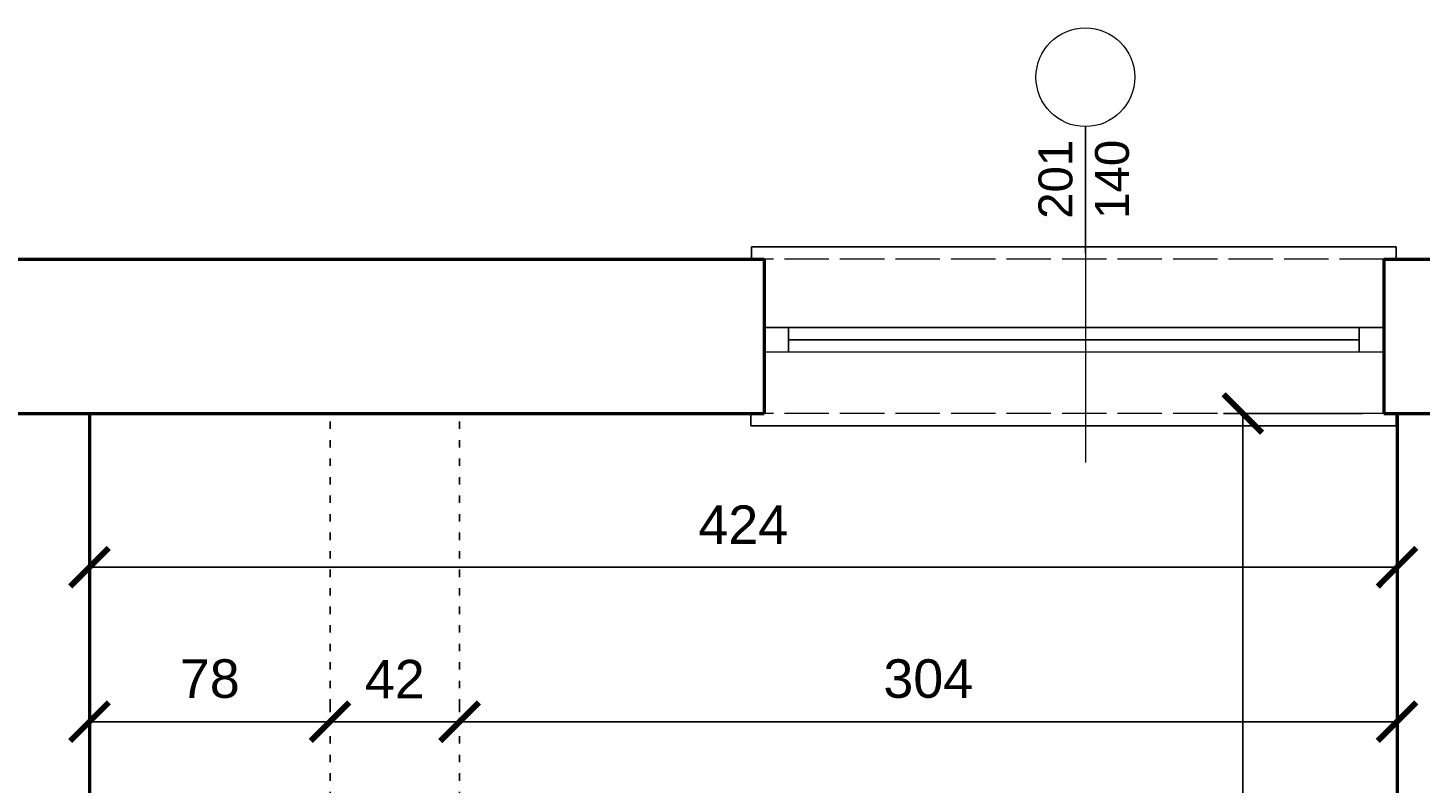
# Model space of a CAD drawing. Header units: metres. Extents: x 158874 to 185002, y -166493 to -154354.
# Tile 55 of 95: x 179215 to 179667, y -154941 to -154696. Entities that reach past the tile are written whole.
import ezdxf

# ---------------------------------------------------------------- set-up
doc = ezdxf.new("R2010")
doc.units = ezdxf.units.M
doc.linetypes.add('ACAD_ISO02W100', pattern=[15, 12, -3])
doc.linetypes.add('ACAD_ISO03W100', pattern=[30, 12, -18])
for name, color, linetype, lineweight in [('2 (średnia)', 1, 'Continuous', 25), ('3 (cienka przerywana)', 252, 'ACAD_ISO02W100', 13), ('3 (cienka)', 252, 'Continuous', 9), ('cienka25', 5, 'Continuous', 25), ('gruba50', 7, 'Continuous', 50), ('wymiarowanie9', 1, 'Continuous', 9)]:
    doc.layers.add(name, color=color, linetype=linetype, lineweight=lineweight)
doc.styles.add('Opisowy', font='arial.ttf')
doc.styles.get("Standard").update_dxf_attribs({"font": 'arial.ttf'})
doc.dimstyles.new('Kopia Opisowy', dxfattribs={"dimscale": 0, "dimtxt": 2.5, "dimasz": 2.5, "dimexe": 1.25, "dimexo": 0.625, "dimgap": 1.5, "dimtad": 1, "dimdec": 0, "dimtxsty": 'Opisowy', "dimblk": 'ARCHTICK', "dimcen": 2.5, "dimadec": 0, "dimazin": 0, "dimtfac": 1, "dimtdec": 0, "dimtmove": 0, "dimatfit": 3, "dimldrblk": 'NONE', "dimfxl": 1, "dimarcsym": 0})

# ---------------------------------------------------------------- blocks, each defined once
blk = doc.blocks.new('_ArchTick')
at = {"color": 0, "linetype": 'ByBlock', "const_width": 0.15}
blk.add_lwpolyline([(-0.5, -0.5), (0.5, 0.5)], dxfattribs=at)
blk = doc.blocks.new('*D393')
at = {"layer": 'Defpoints', "color": 0, "ltscale": 0.2, "transparency": 16777216}
for p in [(179235.32, -154871.04), (179659.32, -154871.04), (179659.32, -154871.04)]:
    blk.add_point(p, dxfattribs=at)
at = {"layer": 'wymiarowanie9', "color": 0, "lineweight": -2, "ltscale": 0.2, "transparency": 16777216}
for p, q in [((179235.32, -154867.91), (179235.32, -154864.79)), ((179659.32, -154867.91), (179659.32, -154864.79)), ((179235.32, -154871.04), (179659.32, -154871.04))]:
    blk.add_line(p, q, dxfattribs=at)
at = {"layer": 'wymiarowanie9', "color": 0, "lineweight": -2, "ltscale": 0.2, "transparency": 16777216, "xscale": 12.5, "yscale": 12.5, "zscale": 12.5, "rotation": 180}
blk.add_blockref('_ArchTick', (179235.32, -154871.04), dxfattribs=at)
at = {"layer": 'wymiarowanie9', "color": 0, "lineweight": -2, "ltscale": 0.2, "transparency": 16777216, "xscale": 12.5, "yscale": 12.5, "zscale": 12.5}
blk.add_blockref('_ArchTick', (179659.32, -154871.04), dxfattribs=at)
at = {"layer": 'wymiarowanie9', "color": 0, "ltscale": 0.2, "transparency": 16777216, "insert": (179447.32, -154857.26), "char_height": 12.5, "attachment_point": 5, "style": 'Opisowy'}
blk.add_mtext('424', dxfattribs=at)
blk = doc.blocks.new('_None')
blk = doc.blocks.new('*D378')
at = {"layer": 'Defpoints', "color": 0, "ltscale": 0.2, "transparency": 16777216}
for p in [(179355.32, -154921.11), (179355.32, -154921.11), (179659.32, -154921.11)]:
    blk.add_point(p, dxfattribs=at)
at = {"layer": 'wymiarowanie9', "color": 0, "lineweight": -2, "ltscale": 0.2, "transparency": 16777216}
for p, q in [((179355.32, -154917.98), (179355.32, -154914.86)), ((179659.32, -154917.98), (179659.32, -154914.86)), ((179659.32, -154921.11), (179355.32, -154921.11))]:
    blk.add_line(p, q, dxfattribs=at)
at = {"layer": 'wymiarowanie9', "color": 0, "lineweight": -2, "ltscale": 0.2, "transparency": 16777216, "xscale": 12.5, "yscale": 12.5, "zscale": 12.5, "rotation": 180}
blk.add_blockref('_ArchTick', (179355.32, -154921.11), dxfattribs=at)
at = {"layer": 'wymiarowanie9', "color": 0, "lineweight": -2, "ltscale": 0.2, "transparency": 16777216, "xscale": 12.5, "yscale": 12.5, "zscale": 12.5}
blk.add_blockref('_ArchTick', (179659.32, -154921.11), dxfattribs=at)
at = {"layer": 'wymiarowanie9', "color": 0, "ltscale": 0.2, "transparency": 16777216, "insert": (179507.32, -154907.22), "char_height": 12.5, "attachment_point": 5, "style": 'Opisowy'}
blk.add_mtext('304', dxfattribs=at)
blk = doc.blocks.new('*D379')
at = {"layer": 'Defpoints', "color": 0, "ltscale": 0.2, "transparency": 16777216}
for p in [(179313.32, -154921.11), (179313.32, -154921.11), (179355.32, -154921.11)]:
    blk.add_point(p, dxfattribs=at)
at = {"layer": 'wymiarowanie9', "color": 0, "lineweight": -2, "ltscale": 0.2, "transparency": 16777216}
for p, q in [((179313.32, -154917.98), (179313.32, -154914.86)), ((179355.32, -154917.98), (179355.32, -154914.86)), ((179355.32, -154921.11), (179313.32, -154921.11))]:
    blk.add_line(p, q, dxfattribs=at)
at = {"layer": 'wymiarowanie9', "color": 0, "lineweight": -2, "ltscale": 0.2, "transparency": 16777216, "xscale": 12.5, "yscale": 12.5, "zscale": 12.5, "rotation": 180}
blk.add_blockref('_ArchTick', (179313.32, -154921.11), dxfattribs=at)
at = {"layer": 'wymiarowanie9', "color": 0, "lineweight": -2, "ltscale": 0.2, "transparency": 16777216, "xscale": 12.5, "yscale": 12.5, "zscale": 12.5}
blk.add_blockref('_ArchTick', (179355.32, -154921.11), dxfattribs=at)
at = {"layer": 'wymiarowanie9', "color": 0, "ltscale": 0.2, "transparency": 16777216, "insert": (179334.32, -154907.33), "char_height": 12.5, "attachment_point": 5, "style": 'Opisowy'}
blk.add_mtext('42', dxfattribs=at)
blk = doc.blocks.new('*D380')
at = {"layer": 'Defpoints', "color": 0, "ltscale": 0.2, "transparency": 16777216}
for p in [(179235.32, -154921.11), (179235.32, -154921.11), (179313.32, -154921.11)]:
    blk.add_point(p, dxfattribs=at)
at = {"layer": 'wymiarowanie9', "color": 0, "lineweight": -2, "ltscale": 0.2, "transparency": 16777216}
for p, q in [((179235.32, -154917.98), (179235.32, -154914.86)), ((179313.32, -154917.98), (179313.32, -154914.86)), ((179313.32, -154921.11), (179235.32, -154921.11))]:
    blk.add_line(p, q, dxfattribs=at)
at = {"layer": 'wymiarowanie9', "color": 0, "lineweight": -2, "ltscale": 0.2, "transparency": 16777216, "xscale": 12.5, "yscale": 12.5, "zscale": 12.5, "rotation": 180}
blk.add_blockref('_ArchTick', (179235.32, -154921.11), dxfattribs=at)
at = {"layer": 'wymiarowanie9', "color": 0, "lineweight": -2, "ltscale": 0.2, "transparency": 16777216, "xscale": 12.5, "yscale": 12.5, "zscale": 12.5}
blk.add_blockref('_ArchTick', (179313.32, -154921.11), dxfattribs=at)
at = {"layer": 'wymiarowanie9', "color": 0, "ltscale": 0.2, "transparency": 16777216, "insert": (179274.32, -154907.22), "char_height": 12.5, "attachment_point": 5, "style": 'Opisowy'}
blk.add_mtext('78', dxfattribs=at)
blk = doc.blocks.new('*D381')
at = {"layer": 'Defpoints', "color": 0, "ltscale": 0.2, "transparency": 16777216}
for p in [(179651.23, -154821.22), (179609.32, -155324.22), (179651.23, -155324.22)]:
    blk.add_point(p, dxfattribs=at)
at = {"layer": 'wymiarowanie9', "color": 0, "lineweight": -2, "ltscale": 0.2, "transparency": 16777216}
for p, q in [((179648.11, -154821.22), (179603.07, -154821.22)), ((179609.32, -154821.22), (179609.32, -155324.22)), ((179648.11, -155324.22), (179603.07, -155324.22))]:
    blk.add_line(p, q, dxfattribs=at)
at = {"layer": 'wymiarowanie9', "color": 0, "lineweight": -2, "ltscale": 0.2, "transparency": 16777216, "xscale": 12.5, "yscale": 12.5, "zscale": 12.5}
for p, rotation in [((179609.32, -154821.22), 90), ((179609.32, -155324.22), 270)]:
    blk.add_blockref('_ArchTick', p, dxfattribs=dict(at, rotation=rotation))
at = {"layer": 'wymiarowanie9', "color": 0, "ltscale": 0.2, "transparency": 16777216, "insert": (179595.44, -155072.72), "char_height": 12.5, "attachment_point": 5, "rotation": 90, "style": 'Opisowy'}
blk.add_mtext('503', dxfattribs=at)

msp = doc.modelspace()

# ---------------------------------------------------------------- linework, layer by layer
at = {"layer": '2 (średnia)'}
for p, q in [((179659.09, -154767.22), (179449.94, -154767.22)), ((179449.94, -154767.22), (179449.94, -154771.22)), ((179659.09, -154767.22), (179659.09, -154771.22)), ((179655.09, -154793.35), (179454.09, -154793.35)), ((179462.01, -154801.25), (179462.01, -154793.35)), ((179647.09, -154801.35), (179647.09, -154793.35)), ((179655.09, -154801.35), (179454.09, -154801.25)), ((179647.09, -154797.35), (179462.01, -154797.35)), ((179449.73, -154821.22), (179449.73, -154825.22)), ((179659.09, -154825.22), (179659.09, -154821.22)), ((179659.09, -154825.22), (179449.73, -154825.22))]:
    msp.add_line(p, q, dxfattribs=at)
at = {"layer": '3 (cienka przerywana)', "ltscale": 1.2}
for p, q in [((179655.09, -154771.22), (179454.09, -154771.22)), ((179655.09, -154821.22), (179454.09, -154821.22))]:
    msp.add_line(p, q, dxfattribs=at)
at = {"layer": '3 (cienka)'}
for p, q in [((179558.25, -154769.22), (179558.25, -154728.22)), ((179558.25, -154728.22), (179558.25, -154837.11))]:
    msp.add_line(p, q, dxfattribs=at)
msp.add_circle((179558.25, -154712.22), 16, dxfattribs=at)
at = {"layer": 'cienka25', "linetype": 'ACAD_ISO03W100', "ltscale": 0.2}
for p, q in [((179313.32, -155324.22), (179313.32, -154821.22)), ((179355.32, -155324.22), (179355.32, -154821.22))]:
    msp.add_line(p, q, dxfattribs=at)
at = {"layer": 'gruba50', "ltscale": 0.2}
for p, q in [((179045.13, -154771.22), (179454.09, -154771.22)), ((179454.09, -154771.22), (179454.09, -154821.22)), ((179655.09, -154771.22), (179785.6, -154771.22)), ((179655.09, -154771.22), (179655.09, -154821.22)), ((179045.13, -154821.22), (179454.09, -154821.22)), ((179235.32, -154821.22), (179235.32, -155324.22)), ((179655.09, -154821.22), (179785.6, -154821.22)), ((179659.32, -154821.22), (179659.32, -155324.22))]:
    msp.add_line(p, q, dxfattribs=at)

# ---------------------------------------------------------------- texts
at = {"layer": '3 (cienka)', "insert": (179557.8, -154745.31), "char_height": 11, "attachment_point": 5, "rotation": 90}
msp.add_mtext_dynamic_manual_height_columns('\\pxqc;201\\P140', width=30.4029, gutter_width=12.5, heights=[0], dxfattribs=at)

# ---------------------------------------------------------------- dimensions: what is measured, and where the dimension line sits
at = {"layer": 'wymiarowanie9', "ltscale": 0.2}
dim = msp.add_linear_dim(base=(179609.32, -155324.22), p1=(179651.23, -154821.22), p2=(179651.23, -155324.22), angle=90, dimstyle='Kopia Opisowy', dxfattribs=at)
dim.commit()
dim.dimension.update_dxf_attribs({"geometry": '*D381', "text_midpoint": (179595.44, -155072.72)})
for base, p1, p2, picture, middle in [((179659.32, -154871.04), (179235.32, -154871.04), (179659.32, -154871.04), '*D393', (179447.32, -154857.26)), ((179235.32, -154921.11), (179313.32, -154921.11), (179235.32, -154921.11), '*D380', (179274.32, -154907.22)), ((179313.32, -154921.11), (179355.32, -154921.11), (179313.32, -154921.11), '*D379', (179334.32, -154907.33)), ((179355.32, -154921.11), (179659.32, -154921.11), (179355.32, -154921.11), '*D378', (179507.32, -154907.22))]:
    dim = msp.add_linear_dim(base=base, p1=p1, p2=p2, dimstyle='Kopia Opisowy', dxfattribs=at)
    dim.commit()
    dim.dimension.update_dxf_attribs({"geometry": picture, "text_midpoint": middle})

doc.saveas('drawing.dxf')
